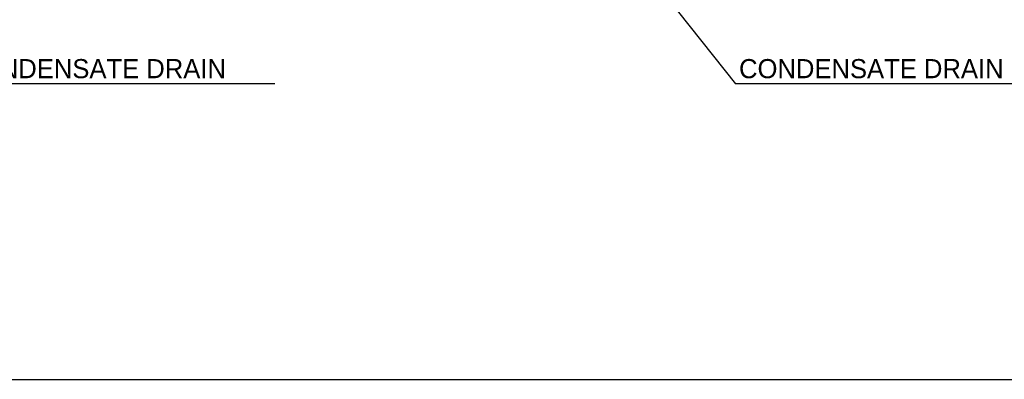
# Model space of a CAD drawing. Header units: millimetres. Extents: x 0 to 39025, y 0 to 11880.
# Tile 33 of 64: x 32310 to 34367, y 4461 to 5212. Entities that reach past the tile are written whole.
import ezdxf

# ---------------------------------------------------------------- set-up
doc = ezdxf.new("R2010")
doc.units = ezdxf.units.MM
doc.layers.add('ANOTACIJE', color=7, linetype='Continuous')
doc.layers.add('FORMAT', color=7, linetype='Continuous')
doc.styles.add('SLDTEXTSTYLE1', font='txt')
doc.dimstyles.new('SLDDIMSTYLE2', dxfattribs={"dimtxt": 0.18, "dimasz": 1.050735, "dimexe": 0, "dimexo": 0.0625, "dimgap": 0, "dimtad": 0, "dimtih": 1, "dimtoh": 1, "dimdec": 0, "dimrnd": 1e-09, "dimzin": 0, "dimdsep": 46, "dimtxsty": 'Standard', "dimblk1": 'DOT', "dimblk2": 'DOT', "dimsah": 1, "dimcen": 0.09, "dimadec": 0, "dimazin": 0, "dimtfac": 1.050735, "dimtdec": 0, "dimtofl": 0, "dimtmove": 0, "dimatfit": 3, "dimldrblk": 'DOT', "dimfxl": 1, "dimfrac": 2, "dimtolj": 1, "dimtzin": 0, "dimarcsym": 0})

# ---------------------------------------------------------------- blocks, each defined once
blk = doc.blocks.new('_Dot')
at = {"color": 0, "linetype": 'ByBlock', "lineweight": -2}
blk.add_line((-0.5, 0), (-1, 0), dxfattribs=at)
at = {"color": 0, "linetype": 'ByBlock', "const_width": 0.5}
blk.add_lwpolyline([(-0.25, 0, 1), (0.25, 0, 1)], format="xyb", close=True, dxfattribs=at)

msp = doc.modelspace()

# ---------------------------------------------------------------- linework, layer by layer
at = {"layer": 'ANOTACIJE', "color": 0}
for p, q in [((32843.2, 5078.3), (32180.4, 5078.3)), ((34468.2, 5078.3), (33805.4, 5078.3))]:
    msp.add_line(p, q, dxfattribs=at)
at = {"layer": 'FORMAT', "ltscale": 27}
msp.add_line((27184, 4460.5), (35592.8, 4460.5), dxfattribs=at)

# ---------------------------------------------------------------- texts
at = {"layer": 'ANOTACIJE', "color": 0, "char_height": 40, "attachment_point": 1, "style": 'SLDTEXTSTYLE1'}
for insert in [(32188, 5130.1), (33813, 5130.1)]:
    msp.add_mtext('CONDENSATE DRAIN', dxfattribs=dict(at, insert=insert))

# ---------------------------------------------------------------- leaders
at = {"layer": 'ANOTACIJE', "color": 7}
msp.add_leader([(33163.7, 5887.3), (33805.4, 5078.3)], dimstyle='SLDDIMSTYLE2', override={"dimscale": 20}, dxfattribs=at)

doc.saveas('drawing.dxf')
